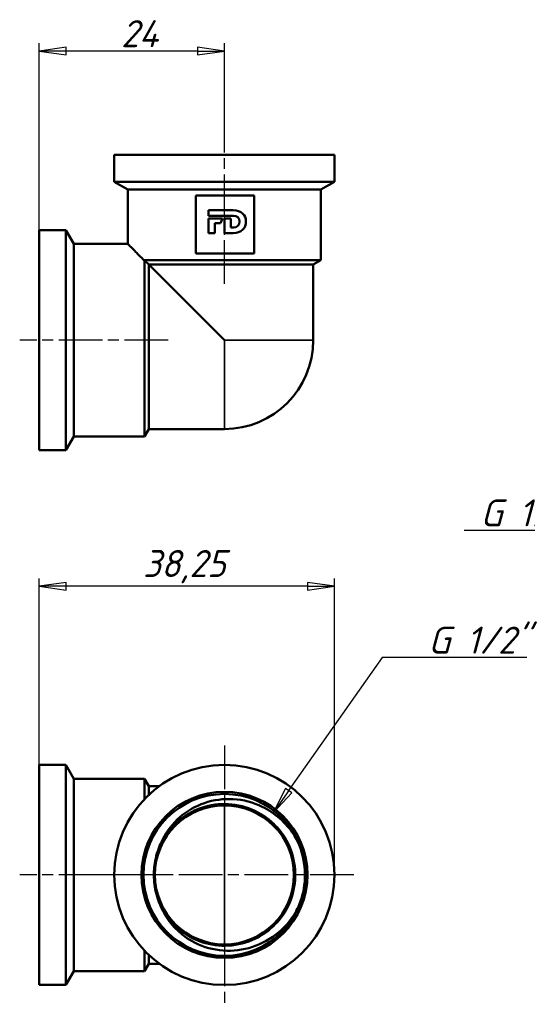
# Model space of a CAD drawing. Header units: millimetres. Extents: x -80 to 698, y -69 to 356.
# Tile 3 of 6: x 43 to 109, y 128 to 255. Entities that reach past the tile are written whole.
import ezdxf

# ---------------------------------------------------------------- set-up
doc = ezdxf.new("R2010")
doc.units = ezdxf.units.MM
doc.linetypes.add('CHAIN', pattern=[0.7087, 0.4724, -0.0591, 0.1181, -0.0591])
for name, color, linetype, lineweight in [('Видимые тонкие (ГОСТ)', 7, 'Continuous', 35), ('Видимый контур (ГОСТ)', 7, 'Continuous', 50), ('Маркер центра (ГОСТ)', 7, 'Continuous', 25), ('Осевая линия (ГОСТ)', 7, 'Continuous', 25), ('Размер (ГОСТ)', 7, 'Continuous', 25)]:
    doc.layers.add(name, color=color, linetype=linetype, lineweight=lineweight)
doc.styles.add('Обычный текст (ГОСТ)', font='GOST Common Italic.ttf')
doc.dimstyles.new('Обычный (ГОСТ)', dxfattribs={"dimtxt": 3.5, "dimasz": 3.5, "dimexe": 1, "dimexo": 0, "dimgap": 0.5, "dimtad": 1, "dimrnd": 1e-08, "dimtxsty": 'Обычный текст (ГОСТ)', "dimblk": 'Filled-1', "dimcen": 0.09, "dimdle": 15, "dimclrd": 256, "dimclre": 256, "dimclrt": 256, "dimazin": 2, "dimtfac": 0.714286, "dimtdec": 3, "dimtmove": 0, "dimatfit": 3, "dimfxl": 1, "dimtolj": 1, "dimlwd": 25, "dimlwe": 25, "dimarcsym": 0})

# ---------------------------------------------------------------- blocks, each defined once
blk = doc.blocks.new('Filled-1')
at = {"color": 0}
for p, q in [((0, 0), (-1, 0.143)), ((-1, 0.143), (-1, -0.143)), ((-1, 0), (0, 0)), ((-1, -0.143), (0, 0))]:
    blk.add_line(p, q, dxfattribs=at)
at = {"color": 0, "flags": 128}
blk.add_lwpolyline([(-1, -0.143), (0, 0), (-1, 0.143), (-1, -0.143)], dxfattribs=at)
at = {"color": 0}
blk.add_solid([(-1, -0.143), (0, 0), (-1, 0.143), (-1, -0.143)], dxfattribs=at)
blk = doc.blocks.new('*D8')
at = {"layer": 'Defpoints', "color": 0, "linetype": 'Continuous', "transparency": 16777216}
for p in [(45.94, 251.2), (69.94, 240.28), (45.94, 228.03)]:
    blk.add_point(p, dxfattribs=at)
at = {"layer": 'Размер (ГОСТ)', "linetype": 'Continuous', "lineweight": 25, "transparency": 16777216}
for p, q in [((45.94, 228.03), (45.94, 252.2)), ((66.44, 251.2), (49.44, 251.2)), ((69.94, 240.28), (69.94, 252.2))]:
    blk.add_line(p, q, dxfattribs=at)
at = {"layer": 'Размер (ГОСТ)', "linetype": 'Continuous', "lineweight": 25, "transparency": 16777216, "xscale": 3.5, "yscale": 3.5, "zscale": 3.5, "rotation": 180}
blk.add_blockref('Filled-1', (45.94, 251.2), dxfattribs=at)
at = {"layer": 'Размер (ГОСТ)', "linetype": 'Continuous', "lineweight": 25, "transparency": 16777216, "xscale": 3.5, "yscale": 3.5, "zscale": 3.5}
blk.add_blockref('Filled-1', (69.94, 251.2), dxfattribs=at)
at = {"layer": 'Размер (ГОСТ)', "linetype": 'Continuous', "lineweight": 25, "transparency": 16777216, "insert": (56.57, 255.2), "char_height": 3.5, "attachment_point": 1, "style": 'Обычный текст (ГОСТ)'}
blk.add_mtext('\\A1;24', dxfattribs=at)
blk = doc.blocks.new('*D10')
at = {"layer": 'Defpoints', "color": 0, "linetype": 'Continuous', "transparency": 16777216}
for p in [(45.94, 181.93), (45.94, 158.83), (84.19, 144.58)]:
    blk.add_point(p, dxfattribs=at)
at = {"layer": 'Размер (ГОСТ)', "linetype": 'Continuous', "lineweight": 25, "transparency": 16777216}
for p, q in [((45.94, 158.83), (45.94, 182.93)), ((84.19, 144.58), (84.19, 182.93)), ((80.69, 181.93), (49.44, 181.93))]:
    blk.add_line(p, q, dxfattribs=at)
at = {"layer": 'Размер (ГОСТ)', "linetype": 'Continuous', "lineweight": 25, "transparency": 16777216, "xscale": 3.5, "yscale": 3.5, "zscale": 3.5, "rotation": 180}
blk.add_blockref('Filled-1', (45.94, 181.93), dxfattribs=at)
at = {"layer": 'Размер (ГОСТ)', "linetype": 'Continuous', "lineweight": 25, "transparency": 16777216, "xscale": 3.5, "yscale": 3.5, "zscale": 3.5}
blk.add_blockref('Filled-1', (84.19, 181.93), dxfattribs=at)
at = {"layer": 'Размер (ГОСТ)', "linetype": 'Continuous', "lineweight": 25, "transparency": 16777216, "insert": (59.39, 186.63), "char_height": 3.5, "attachment_point": 1, "style": 'Обычный текст (ГОСТ)'}
blk.add_mtext('\\A1;38,25', dxfattribs=at)
blk = doc.blocks.new('*D11')
at = {"layer": 'Defpoints', "color": 0, "linetype": 'Continuous', "transparency": 16777216}
for p in [(136.27, 213.11), (130.69, 205.06)]:
    blk.add_point(p, dxfattribs=at)
at = {"layer": 'Размер (ГОСТ)', "linetype": 'Continuous', "lineweight": 25, "transparency": 16777216}
for p, q in [((119.68, 189.18), (128.69, 202.18)), ((100.95, 189.18), (119.68, 189.18))]:
    blk.add_line(p, q, dxfattribs=at)
at = {"layer": 'Размер (ГОСТ)', "linetype": 'Continuous', "lineweight": 25, "transparency": 16777216, "xscale": 3.5, "yscale": 3.5, "zscale": 3.5, "rotation": 55.26376523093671}
blk.add_blockref('Filled-1', (130.69, 205.06), dxfattribs=at)
at = {"layer": 'Размер (ГОСТ)', "linetype": 'Continuous', "lineweight": 25, "transparency": 16777216, "insert": (100.95, 193.18), "char_height": 3.5, "attachment_point": 1, "style": 'Обычный текст (ГОСТ)'}
blk.add_mtext('\\A1; \\fGOST Common|b0|i1;\\H3.5000;G 1/2"', dxfattribs=at)
blk = doc.blocks.new('*D12')
at = {"layer": 'Defpoints', "color": 0, "linetype": 'Continuous', "transparency": 16777216}
for p in [(76.24, 152.63), (70.61, 144.62)]:
    blk.add_point(p, dxfattribs=at)
at = {"layer": 'Размер (ГОСТ)', "linetype": 'Continuous', "lineweight": 25, "transparency": 16777216}
for p, q in [((90.35, 172.7), (78.25, 155.49)), ((109.07, 172.7), (90.35, 172.7))]:
    blk.add_line(p, q, dxfattribs=at)
at = {"layer": 'Размер (ГОСТ)', "linetype": 'Continuous', "lineweight": 25, "transparency": 16777216, "xscale": 3.5, "yscale": 3.5, "zscale": 3.5, "rotation": 234.8903931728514}
blk.add_blockref('Filled-1', (76.24, 152.63), dxfattribs=at)
at = {"layer": 'Размер (ГОСТ)', "linetype": 'Continuous', "lineweight": 25, "transparency": 16777216, "insert": (94.19, 176.71), "char_height": 3.5, "attachment_point": 1, "style": 'Обычный текст (ГОСТ)'}
blk.add_mtext('\\A1; \\fGOST Common|b0|i1;\\H3.5000;G 1/2"', dxfattribs=at)

msp = doc.modelspace()

# ---------------------------------------------------------------- linework, layer by layer
at = {"layer": 'Видимые тонкие (ГОСТ)'}
for p, q in [((69.926, 213.79), (69.926, 202.28)), ((69.926, 213.79), (81.436, 213.79)), ((69.926, 153.583), (69.926, 135.583))]:
    msp.add_line(p, q, dxfattribs=at)
for points, knots in [([(61.949, 149.192), (63.131, 151.239), (65.128, 152.799), (67.4, 153.449), (69.671, 154.098), (72.191, 153.831), (74.275, 152.719), (76.359, 151.608), (77.984, 149.666), (78.711, 147.419), (79.437, 145.172), (79.256, 142.647), (78.218, 140.527), (77.179, 138.407), (75.296, 136.717), (73.077, 135.913), (70.859, 135.109), (68.33, 135.201), (66.176, 136.163), (64.431, 136.942), (62.947, 138.286), (61.978, 139.931)], [0.5234325, 0.5234325, 0.5234325, 0.5234325, 1.292198, 1.292198, 1.292198, 2.0607148, 2.0607148, 2.0607148, 2.8289885, 2.8289885, 2.8289885, 3.5970251, 3.5970251, 3.5970251, 4.3648303, 4.3648303, 4.3648303, 5.1324099, 5.1324099, 5.1324099, 5.7541818, 5.7541818, 5.7541818, 5.7541818]), ([(78.916, 149.795), (80.213, 147.561), (80.633, 144.833), (80.068, 142.312), (79.841, 141.3), (79.456, 140.325), (78.939, 139.425)], [2.6157277, 2.6157277, 2.6157277, 2.6157277, 3.3620234, 3.3620234, 3.3620234, 3.6618866, 3.6618866, 3.6618866, 3.6618866])]:
    msp.add_open_spline(points, degree=3, knots=knots, dxfattribs=at)
at = {"layer": 'Видимый контур (ГОСТ)'}
for p, q in [((84.186, 237.78), (55.686, 237.78)), ((55.686, 234.29), (55.686, 237.78)), ((84.186, 234.29), (84.186, 237.78)), ((84.186, 234.29), (55.686, 234.29)), ((57.436, 233.28), (55.686, 234.29)), ((82.436, 233.28), (57.436, 233.28)), ((57.436, 226.23), (57.436, 233.28)), ((82.436, 233.28), (84.186, 234.29)), ((82.436, 224.138), (82.436, 233.28)), ((73.787, 232.508), (66.244, 232.508)), ((66.244, 232.508), (66.244, 225.008)), ((73.787, 225.008), (73.787, 232.508)), ((67.892, 230.596), (71.083, 230.596)), ((67.892, 229.881), (67.892, 230.596)), ((71.095, 229.881), (67.892, 229.881)), ((67.892, 229.547), (69.705, 229.547)), ((67.892, 227.652), (67.892, 229.547)), ((69.705, 229.547), (69.434, 228.907)), ((69.957, 229.547), (70.766, 229.547)), ((69.957, 227.652), (69.957, 229.547)), ((70.766, 229.547), (70.766, 228.376)), ((68.701, 228.907), (68.701, 227.652)), ((69.434, 228.907), (68.701, 228.907)), ((70.766, 228.376), (71.095, 228.376)), ((45.936, 228.03), (45.936, 199.53)), ((49.426, 228.03), (45.936, 228.03)), ((49.426, 228.03), (49.426, 199.53)), ((50.465, 226.23), (49.426, 228.03)), ((68.701, 227.652), (67.892, 227.652)), ((71.066, 227.652), (69.957, 227.652)), ((50.465, 226.23), (50.465, 201.33)), ((57.436, 226.23), (50.465, 226.23)), ((66.244, 225.008), (73.787, 225.008)), ((82.436, 224.138), (59.518, 224.138)), ((59.607, 224.109), (59.607, 201.33)), ((59.607, 224.109), (60.155, 223.561)), ((60.155, 202.28), (60.155, 223.561)), ((69.926, 213.79), (60.155, 223.561)), ((60.155, 223.561), (81.436, 223.561)), ((81.436, 223.561), (82.436, 224.138)), ((81.436, 223.561), (81.436, 213.79)), ((60.155, 202.28), (59.607, 201.33)), ((69.926, 202.28), (60.155, 202.28)), ((50.465, 201.33), (49.426, 199.53)), ((59.607, 201.33), (50.465, 201.33)), ((49.426, 199.53), (45.936, 199.53)), ((45.936, 158.833), (45.936, 130.333)), ((49.426, 158.833), (45.936, 158.833)), ((49.426, 158.833), (49.426, 130.333)), ((50.465, 157.033), (49.426, 158.833)), ((50.465, 157.033), (50.465, 132.133)), ((59.607, 157.033), (50.465, 157.033)), ((59.607, 157.033), (59.607, 154.399)), ((60.155, 156.083), (59.607, 157.033)), ((60.155, 154.946), (60.155, 156.083)), ((61.521, 156.083), (60.155, 156.083)), ((59.607, 134.766), (59.607, 132.133)), ((60.155, 133.083), (60.155, 134.22)), ((60.155, 133.083), (59.607, 132.133)), ((61.521, 133.083), (60.155, 133.083)), ((50.465, 132.133), (49.426, 130.333)), ((59.607, 132.133), (50.465, 132.133)), ((49.426, 130.333), (45.936, 130.333))]:
    msp.add_line(p, q, dxfattribs=at)
for radius in [14.25, 10.75, 10.475, 10.475, 9]:
    msp.add_circle((69.936, 144.583), radius, dxfattribs=at)
for centre, radius, start, end in [((69.926, 213.79), 11.51, 270, 0), ((69.936, 144.583), 9.13, 178.47661, 181.84258)]:
    msp.add_arc(centre, radius, start, end, dxfattribs=at)
for points in [[(71.083, 230.596), (72.125, 230.596), (72.729, 229.99), (72.729, 229.133)], [(71.9, 229.128), (71.9, 229.6), (71.579, 229.881), (71.095, 229.881)], [(72.729, 229.133), (72.729, 228.283), (72.116, 227.652), (71.066, 227.652)], [(71.095, 228.376), (71.579, 228.376), (71.9, 228.646), (71.9, 229.128)], [(59.607, 224.109), (59.577, 224.119), (59.547, 224.128), (59.518, 224.138)]]:
    msp.add_open_spline(points, degree=3, dxfattribs=at)
for points, knots in [([(57.436, 226.23), (57.436, 226.23), (57.526, 226.14), (57.878, 225.786), (58.14, 225.523), (58.769, 224.891), (59.125, 224.533), (59.518, 224.138)], [7.19406762, 7.19406762, 7.19406762, 7.19406762, 7.45143522, 7.45143522, 7.70880281, 7.70880281, 7.94168413, 7.94168413, 7.94168413, 7.94168413]), ([(61.949, 149.192), (62.491, 150.277), (63.242, 151.243), (65.089, 152.858), (66.175, 153.481), (68.55, 154.292), (69.82, 154.46), (72.381, 154.305), (73.647, 153.971), (75.641, 153.008), (76.408, 152.499), (77.795, 151.28), (78.407, 150.573), (78.916, 149.795)], [0, 0, 0, 0, 0.3636938, 0.3636938, 0.7356364, 0.7356364, 1.1158246, 1.1158246, 1.5042549, 1.5042549, 1.7787461, 1.7787461, 2.0572325, 2.0572325, 2.0572325, 2.0572325]), ([(60.815, 144.289), (60.831, 143.738), (60.897, 143.189), (61.013, 142.651), (61.513, 140.342), (62.948, 138.25), (64.922, 136.953), (66.889, 135.66), (69.368, 135.172), (71.678, 135.621), (73.982, 136.069), (76.092, 137.444), (77.432, 139.37), (78.768, 141.292), (79.324, 143.741), (78.947, 146.051), (78.567, 148.381), (77.244, 150.543), (75.341, 151.941), (73.451, 153.329), (71.011, 153.948), (68.688, 153.627), (66.352, 153.304), (64.161, 152.037), (62.718, 150.173), (61.54, 148.651), (60.861, 146.749), (60.81, 144.825)], [-6.2510262, -6.2510262, -6.2510262, -6.2510262, -6.0699557, -6.0699557, -6.0699557, -5.2938183, -5.2938183, -5.2938183, -4.5203767, -4.5203767, -4.5203767, -3.7492374, -3.7492374, -3.7492374, -2.980019, -2.980019, -2.980019, -2.2043841, -2.2043841, -2.2043841, -1.4336164, -1.4336164, -1.4336164, -0.6589698, -0.6589698, -0.6589698, -0.0265881, -0.0265881, -0.0265881, -0.0265881]), ([(60.81, 144.825), (60.831, 145.678), (60.965, 146.521), (61.444, 148.143), (61.737, 148.767), (61.949, 149.192)], [0.02397344, 0.02397344, 0.02397344, 0.02397344, 0.2802965, 0.2802965, 0.53015479, 0.53015479, 0.53015479, 0.53015479]), ([(78.916, 149.795), (79.179, 149.393), (79.573, 148.703), (80.234, 146.747), (80.408, 145.681), (80.411, 144.612)], [0, 0, 0, 0, 0.14382629, 0.14382629, 0.29782027, 0.29782027, 0.29782027, 0.29782027]), ([(61.975, 139.929), (61.761, 140.353), (61.464, 140.975), (60.976, 142.594), (60.837, 143.436), (60.811, 144.289)], [0, 0, 0, 0, 0.14248166, 0.14248166, 0.28873471, 0.28873471, 0.28873471, 0.28873471]), ([(80.411, 144.612), (80.414, 143.543), (80.245, 142.477), (79.596, 140.517), (79.206, 139.824), (78.945, 139.421)], [0, 0, 0, 0, 0.3208028, 0.3208028, 0.62058711, 0.62058711, 0.62058711, 0.62058711]), ([(78.945, 139.421), (78.22, 138.298), (77.284, 137.327), (75.113, 135.817), (73.905, 135.285), (71.378, 134.725), (70.087, 134.692), (67.592, 135.123), (66.411, 135.573), (64.63, 136.692), (63.972, 137.24), (62.833, 138.488), (62.354, 139.181), (61.975, 139.929)], [0, 0, 0, 0, 0.4009498, 0.4009498, 0.7936422, 0.7936422, 1.1780741, 1.1780741, 1.5542421, 1.5542421, 1.810301, 1.810301, 2.0623573, 2.0623573, 2.0623573, 2.0623573])]:
    msp.add_open_spline(points, degree=3, knots=knots, dxfattribs=at)
at = {"layer": 'Маркер центра (ГОСТ)', "linetype": 'CHAIN', "ltscale": 11.993792}
for p, q in [((69.936, 161.333), (69.936, 127.833)), ((86.686, 144.583), (53.186, 144.583))]:
    msp.add_line(p, q, dxfattribs=at)
at = {"layer": 'Осевая линия (ГОСТ)', "linetype": 'CHAIN', "ltscale": 11.993792}
for p, q in [((69.936, 221.061), (69.936, 240.28)), ((62.655, 213.78), (43.436, 213.78)), ((62.655, 144.583), (43.436, 144.583))]:
    msp.add_line(p, q, dxfattribs=at)

# ---------------------------------------------------------------- dimensions: what is measured, and where the dimension line sits
at = {"layer": 'Размер (ГОСТ)', "linetype": 'Continuous', "lineweight": 25}
dim = msp.add_linear_dim(base=(45.936, 251.196), p1=(69.936, 240.28), p2=(45.936, 228.03), dimstyle='Обычный (ГОСТ)', override={"dimgap": 0.5, "dimdec": 2, "dimtol": 0, "dimlim": 0, "dimtp": 0, "dimtm": 0, "dimtdec": 3, "dimtofl": 0, "dimatfit": 1}, dxfattribs=at)
dim.commit()
dim.dimension.update_dxf_attribs({"geometry": '*D8', "text_midpoint": (59.011, 251.196), "dimtype": 160})
for center, mpoint, picture, middle in [((136.27, 213.109), (130.687, 205.056), '*D11', (108.394, 189.175)), ((70.606, 144.622), (76.236, 152.629), '*D12', (101.632, 172.705))]:
    dim = msp.add_radius_dim(center=center, mpoint=mpoint, text=' \\fGOST Common|b0|i1;\\H3.5000;G 1/2"', dimstyle='Обычный (ГОСТ)', override={"dimgap": 0.5, "dimtih": 1, "dimtoh": 1, "dimdec": 2, "dimlfac": 1, "dimcen": 0, "dimtol": 0, "dimlim": 0, "dimtp": 0, "dimtm": 0, "dimtdec": 3, "dimtofl": 0}, dxfattribs=at)
    dim.commit()
    dim.dimension.update_dxf_attribs({"geometry": picture, "text_midpoint": middle, "dimtype": 164})
dim = msp.add_linear_dim(base=(45.936, 181.935), p1=(84.186, 144.583), p2=(45.936, 158.833), angle=180, dimstyle='Обычный (ГОСТ)', override={"dimgap": 0.5, "dimdec": 2, "dimtol": 0, "dimlim": 0, "dimtp": 0, "dimtm": 0, "dimtdec": 3, "dimtofl": 0, "dimatfit": 1}, dxfattribs=at)
dim.commit()
dim.dimension.update_dxf_attribs({"geometry": '*D10', "text_midpoint": (65.061, 181.935), "dimtype": 160})

doc.saveas('drawing.dxf')
